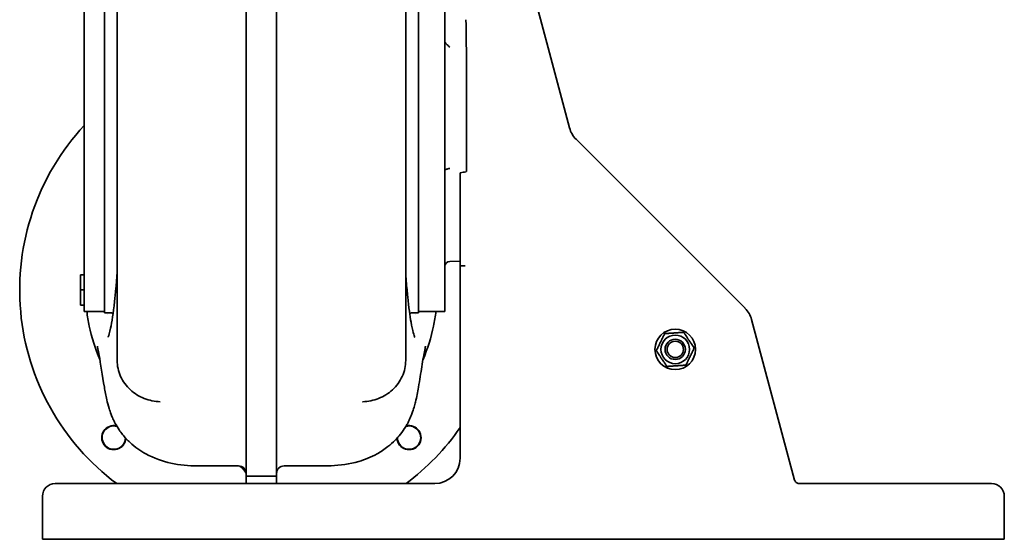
# Model space of a CAD drawing. Header units: millimetres. Extents: x 425 to 835, y 157 to 734.
# Tile 1 of 2: x 425 to 814, y 157 to 362. Entities that reach past the tile are written whole.
import ezdxf

# ---------------------------------------------------------------- set-up
doc = ezdxf.new("R2010")
doc.units = ezdxf.units.MM
doc.header["$LTSCALE"] = 3
doc.layers.add('Krawędzie widoczne(ISO)', color=7, linetype='Continuous', lineweight=35, true_color=0x262659)

msp = doc.modelspace()

# ---------------------------------------------------------------- linework, layer by layer
at = {"layer": 'Krawędzie widoczne(ISO)'}
for p, q in [((450.85, 246.8), (450.85, 706.8)), ((458.85, 246.3), (458.85, 707.3)), ((582.85, 246.3), (582.85, 707.3)), ((593.35, 706.8), (593.35, 246.8)), ((463.85, 475.89), (463.85, 289.71)), ((514.85, 275.37), (514.85, 477.01)), ((526.85, 275.37), (526.85, 477.01)), ((577.85, 475.89), (577.85, 289.71)), ((631.63, 360.21), (623.9, 389.05)), ((631.63, 360.21), (634.66, 348.9)), ((601.85, 302.17), (601.85, 347.86)), ((642.6, 319.28), (634.66, 348.9)), ((711.91, 248.08), (645.19, 314.8)), ((599.35, 301.55), (599.35, 264.81)), ((463.85, 289.71), (463.85, 227.6)), ((577.85, 289.71), (577.85, 227.6)), ((514.85, 181.8), (514.85, 275.37)), ((526.85, 181.8), (526.85, 275.37)), ((599.35, 266.71), (595.28, 266.57)), ((599.35, 264.81), (599.35, 188.5)), ((599.35, 264.81), (601.35, 264.81)), ((449.35, 261.3), (450.85, 261.3)), ((449.35, 255.3), (449.35, 261.3)), ((449.35, 255.3), (450.85, 255.3)), ((449.35, 249.3), (449.35, 255.3)), ((449.35, 249.3), (450.85, 249.3)), ((450.85, 246.8), (458.85, 246.8)), ((458.85, 246.3), (460.85, 246.3)), ((459.85, 245.71), (459.85, 245.71)), ((580.85, 246.3), (582.85, 246.3)), ((581.85, 245.71), (581.85, 245.71)), ((593.35, 246.8), (582.85, 246.8)), ((731.48, 180.22), (714.49, 243.6)), ((495.53, 185.8), (511.85, 185.8)), ((546.18, 185.8), (529.85, 185.8)), ((514.85, 180.33), (514.85, 181.8)), ((526.85, 181.8), (514.85, 181.8)), ((514.85, 180.33), (514.85, 178.81)), ((526.85, 180.33), (526.85, 181.8)), ((526.85, 180.33), (526.85, 178.81)), ((731.48, 180.22), (731.48, 180.22)), ((439.35, 178.81), (444.35, 178.81)), ((589.35, 178.81), (444.35, 178.81)), ((804.35, 178.81), (733.3, 178.81)), ((804.35, 178.81), (809.35, 178.81)), ((434.35, 173.81), (434.35, 156.81)), ((814.35, 156.81), (814.35, 173.81)), ((444.35, 156.81), (434.35, 156.81)), ((444.35, 156.81), (804.35, 156.81)), ((814.35, 156.81), (804.35, 156.81))]:
    msp.add_line(p, q, dxfattribs=at)
for radius in [8, 5.65, 4, 4, 3.23]:
    msp.add_circle((684.35, 231.81), radius, dxfattribs=at)
for centre, radius, start, end in [((520.85, 255.3), 95.5, 137.1372, 233.2212), ((652.26, 321.87), 10, 195, 225), ((595.35, 264.57), 2, 92, 180), ((460.85, 243.3), 3, 62.1926, 90), ((580.85, 243.3), 3, 90, 117.8074), ((704.83, 241.01), 10, 15, 45), ((462.52, 196.96), 4.75, 75.8907, 357.0774), ((462.52, 196.96), 4.6, 74.0033, 358.9622), ((579.19, 196.96), 4.75, 182.9261, 104.0995), ((579.19, 196.96), 4.6, 181.0408, 105.9848), ((520.85, 255.3), 95.5, 306.7788, 325.2845), ((589.35, 188.81), 10, 270, 0), ((511.85, 182.8), 3, 0, 90), ((529.85, 182.8), 3, 90, 180), ((439.35, 173.81), 5, 90, 180), ((809.35, 173.81), 5, 0, 90)]:
    msp.add_arc(centre, radius, start, end, dxfattribs=at)
for centre, major_axis, ratio, start_param, end_param in [((492.81, 219.81), (-27.16, 23), 0.92284, 0.828727, 0.828731), ((548.9, 219.81), (27.16, 23), 0.922869, 5.454617, 5.454621)]:
    msp.add_ellipse(centre, major_axis=major_axis, ratio=ratio, start_param=start_param, end_param=end_param, dxfattribs=at)
for points, knots in [([(601.85, 347.86), (601.84, 349.12), (601.82, 350.41), (601.79, 352.99), (601.77, 354.28), (601.74, 356.74), (601.72, 357.93), (601.7, 360.11), (601.68, 361.11), (601.67, 362)], [4.519749, 4.519749, 4.519749, 4.519749, 4.895627, 4.895627, 5.272404, 5.272404, 5.649182, 5.649182, 6.025959, 6.025959, 6.025959, 6.025959]), ([(593.35, 353.23), (593.35, 353.19), (593.37, 353.14), (593.44, 353.01), (593.5, 352.94), (593.66, 352.72), (593.81, 352.55), (594.19, 352.15), (594.39, 351.95), (594.82, 351.55), (595.05, 351.35), (595.28, 351.15), (595.28, 351.15), (595.28, 351.15)], [0.0002134, 0.0002134, 0.0002134, 0.0002134, 0.0474959, 0.0474959, 0.094416, 0.094416, 0.1679198, 0.1679198, 0.2375332, 0.2375332, 0.3071265, 0.3071265, 0.3076224, 0.3076224, 0.3076224, 0.3076224]), ([(595.28, 303.29), (595.28, 303.29), (595.28, 303.29), (595.03, 303.23), (594.79, 303.17), (594.33, 303.05), (594.11, 302.99), (593.77, 302.9), (593.61, 302.86), (593.4, 302.81), (593.35, 302.79), (593.35, 302.79)], [-0.0008831, -0.0008831, -0.0008831, -0.0008831, 0, 0, 0.0756846, 0.0756846, 0.1561071, 0.1561071, 0.2230561, 0.2230561, 0.2799847, 0.2799847, 0.2799847, 0.2799847]), ([(599.35, 301.55), (599.79, 301.61), (600.19, 301.67), (600.97, 301.8), (601.38, 301.89), (601.68, 302.01), (601.74, 302.04), (601.8, 302.08), (601.82, 302.1), (601.84, 302.12), (601.85, 302.13), (601.85, 302.15), (601.85, 302.16), (601.85, 302.17)], [-0.1520483, -0.1520483, -0.1520483, -0.1520483, -0.0970033, -0.0970033, -0.0289, -0.0289, -0.0125917, -0.0125917, -0.0060846, -0.0060846, -0.0026198, -0.0026198, 0, 0, 0, 0]), ([(460.3, 236.64), (460.3, 236.64), (460.32, 236.7), (460.54, 237.21), (460.92, 238.42), (461.79, 242.6), (462.33, 246.11), (463.03, 252.3), (463.2, 254.03), (463.46, 256.92), (463.55, 257.93), (463.67, 259.58), (463.71, 260.16), (463.77, 261.08), (463.79, 261.41), (463.82, 261.92), (463.83, 262.1), (463.84, 262.39), (463.84, 262.49), (463.85, 262.66), (463.85, 262.71), (463.85, 262.8), (463.85, 262.83), (463.85, 262.88), (463.85, 262.9), (463.85, 262.94), (463.85, 262.95), (463.85, 262.97)], [1.56162, 1.56162, 1.56162, 1.56162, 2.102364, 2.102364, 4.589001, 4.589001, 8.082521, 8.082521, 9.296737, 9.296737, 9.911935, 9.911935, 10.22299, 10.22299, 10.380375, 10.380375, 10.460258, 10.460258, 10.500964, 10.500964, 10.521813, 10.521813, 10.532525, 10.532525, 10.538032, 10.538032, 10.543712, 10.543712, 10.543712, 10.543712]), ([(577.85, 262.97), (577.85, 262.96), (577.85, 262.95), (577.85, 262.91), (577.85, 262.9), (577.86, 262.85), (577.86, 262.81), (577.86, 262.71), (577.86, 262.64), (577.87, 262.42), (577.87, 262.28), (577.9, 261.8), (577.91, 261.48), (577.99, 260.28), (578.04, 259.47), (578.28, 256.39), (578.47, 254.39), (579.09, 248.41), (579.54, 245.11), (580.55, 239.22), (581.24, 237.01), (581.41, 236.66), (581.41, 236.64), (581.41, 236.64)], [0, 0, 0, 0, 0.004146, 0.004146, 0.009683, 0.009683, 0.020935, 0.020935, 0.04594, 0.04594, 0.104499, 0.104499, 0.254504, 0.254504, 0.693175, 0.693175, 2.009794, 2.009794, 4.956623, 4.956623, 8.716051, 8.716051, 8.977766, 8.977766, 8.977766, 8.977766]), ([(457.01, 227.84), (455.19, 232.08), (453.19, 238.36), (452.12, 244.86), (451.88, 246.8)], [7.451667, 7.451667, 7.451667, 7.451667, 8.72985, 9.267236, 9.267236, 9.267236, 9.267236]), ([(584.7, 227.84), (586.52, 232.08), (588.52, 238.36), (589.59, 244.86), (589.83, 246.8)], [7.451667, 7.451667, 7.451667, 7.451667, 8.72985, 9.267236, 9.267236, 9.267236, 9.267236]), ([(458.8, 216.89), (458.04, 221.47), (457.31, 226.15), (456.37, 231.51), (456.03, 233.1), (456.03, 233.1)], [0, 0, 0, 0, 5.001642, 5.001642, 8.154902, 8.154902, 8.154902, 8.154902]), ([(585.68, 233.1), (585.68, 233.1), (585.54, 232.46), (585.06, 229.97), (584.65, 227.6), (583.81, 222.44), (583.37, 219.66), (582.91, 216.89)], [10.582702, 10.582702, 10.582702, 10.582702, 12.541137, 12.541137, 15.721407, 15.721407, 18.741545, 18.741545, 18.741545, 18.741545]), ([(480.85, 211.15), (480.85, 211.15), (480.84, 211.15), (480.83, 211.15), (478.67, 211.22), (476.54, 211.66), (474.54, 212.45), (472.5, 213.26), (470.65, 214.41), (469.07, 215.86), (467.43, 217.36), (466.13, 219.15), (465.23, 221.14), (464.29, 223.23), (463.88, 225.35), (463.86, 227.37)], [-2.353914, -2.353914, -2.353914, -2.353914, -2.351975, -2.351975, -2.351975, -1.789409, -1.789409, -1.789409, -1.219016, -1.219016, -1.219016, -0.625989, -0.625989, -0.625989, 0, 0, 0, 0]), ([(560.85, 211.15), (560.86, 211.15), (560.87, 211.15), (560.88, 211.15), (563.03, 211.22), (565.17, 211.66), (567.17, 212.45), (569.2, 213.26), (571.06, 214.41), (572.64, 215.86), (574.27, 217.36), (575.58, 219.15), (576.48, 221.14), (577.42, 223.23), (577.83, 225.35), (577.85, 227.37)], [-2.353914, -2.353914, -2.353914, -2.353914, -2.351975, -2.351975, -2.351975, -1.789409, -1.789409, -1.789409, -1.219016, -1.219016, -1.219016, -0.625989, -0.625989, -0.625989, 0, 0, 0, 0]), ([(495.53, 185.8), (492.1, 185.8), (488.59, 186.1), (481.82, 187.61), (478.5, 188.72), (473.08, 191.71), (470.96, 193.15), (467.94, 195.96), (466.94, 197.02), (465.53, 198.77), (465.07, 199.4), (464.07, 200.88), (463.55, 201.76), (462.77, 203.21), (462.47, 203.83), (461.92, 205.03), (461.69, 205.61), (461.15, 207.01), (460.91, 207.75), (460.29, 209.74), (460.02, 210.84), (459.38, 213.61), (459.08, 215.21), (458.8, 216.89)], [0, 0, 0, 0, 1.636312, 1.636312, 3.109645, 3.109645, 4.024317, 4.024317, 4.474411, 4.474411, 4.70665, 4.70665, 5.010986, 5.010986, 5.258515, 5.258515, 5.54072, 5.54072, 5.998723, 5.998723, 6.874561, 6.874561, 8.28165, 8.28165, 8.28165, 8.28165]), ([(582.9, 216.89), (582.58, 214.92), (582.23, 213.07), (581.4, 209.69), (581.04, 208.31), (580.08, 205.75), (579.79, 205.03), (579.17, 203.67), (578.88, 203.08), (578.3, 202.03), (578.04, 201.57), (577.19, 200.18), (576.52, 199.22), (575.15, 197.48), (574.43, 196.67), (572.77, 194.99), (571.81, 194.15), (569.44, 192.29), (567.99, 191.35), (564.12, 189.22), (561.71, 188.28), (555.6, 186.48), (551.98, 185.99), (547.66, 185.81), (546.92, 185.8), (546.18, 185.8)], [0, 0, 0, 0, 1.651427, 1.651427, 2.693179, 2.693179, 3.047922, 3.047922, 3.280391, 3.280391, 3.446487, 3.446487, 3.783648, 3.783648, 4.116905, 4.116905, 4.541769, 4.541769, 5.174189, 5.174189, 6.245314, 6.245314, 7.931871, 7.931871, 8.284477, 8.284477, 8.284477, 8.284477]), ([(514.17, 184.7), (514.16, 184.72), (514.15, 184.73), (514, 184.9), (513.85, 185.04), (513.58, 185.25), (513.45, 185.34), (513.32, 185.41)], [0.0352728, 0.0352728, 0.0352728, 0.0352728, 0.0412541, 0.0412541, 0.1017333, 0.1017333, 0.1468917, 0.1468917, 0.1468917, 0.1468917]), ([(514.85, 182.8), (514.85, 182.8), (514.85, 182.8), (514.85, 182.8), (514.85, 182.8), (514.85, 182.8), (514.85, 182.8), (514.85, 182.8), (514.85, 182.8), (514.85, 182.8), (514.85, 182.8), (514.85, 182.8), (514.85, 182.8), (514.85, 182.8), (514.85, 182.8), (514.85, 182.8), (514.85, 182.8), (514.85, 182.8), (514.85, 182.8), (514.85, 182.8), (514.85, 182.8), (514.85, 182.8), (514.85, 182.8), (514.85, 182.8), (514.85, 182.8), (514.85, 182.8), (514.85, 182.8), (514.85, 182.8), (514.85, 182.8), (514.85, 182.83), (514.85, 182.85), (514.85, 182.95), (514.85, 183.02), (514.83, 183.24), (514.8, 183.39), (514.76, 183.55)], [0, 0, 0, 0, 0.00007444, 0.00007444, 0.00158177, 0.00158177, 0.00359154, 0.00359154, 0.00627124, 0.00627124, 0.00984416, 0.00984416, 0.01222614, 0.01222614, 0.01341844, 0.01341844, 0.01372126, 0.01372126, 0.01379682, 0.01379682, 0.01383432, 0.01383432, 0.01387182, 0.01387182, 0.01390919, 0.01390919, 0.01405919, 0.01405919, 0.01435989, 0.01435989, 0.02218996, 0.02218996, 0.04308384, 0.04308384, 0.09092516, 0.09092516, 0.09092516, 0.09092516]), ([(526.95, 183.55), (526.92, 183.42), (526.89, 183.28), (526.87, 183.08), (526.86, 183.01), (526.86, 182.92), (526.86, 182.89), (526.85, 182.85), (526.85, 182.83), (526.85, 182.81), (526.85, 182.8), (526.85, 182.8), (526.85, 182.8), (526.85, 182.8), (526.85, 182.8), (526.85, 182.8), (526.85, 182.8), (526.85, 182.8), (526.85, 182.8), (526.85, 182.8), (526.85, 182.8), (526.85, 182.8), (526.85, 182.8), (526.85, 182.8), (526.85, 182.8), (526.85, 182.8), (526.85, 182.8), (526.85, 182.8), (526.85, 182.8), (526.85, 182.8)], [0, 0, 0, 0, 0.04129259, 0.04129259, 0.06214563, 0.06214563, 0.06996045, 0.06996045, 0.07582127, 0.07582127, 0.07692079, 0.07692079, 0.0770506, 0.0770506, 0.07708289, 0.07708289, 0.07711523, 0.07711523, 0.07718091, 0.07718091, 0.07731178, 0.07731178, 0.07835119, 0.07835119, 0.08040934, 0.08040934, 0.0834965, 0.0834965, 0.09095354, 0.09095354, 0.09095354, 0.09095354]), ([(528.39, 185.41), (528.24, 185.33), (528.1, 185.23), (527.85, 185.03), (527.73, 184.92), (527.6, 184.77), (527.57, 184.74), (527.54, 184.7)], [0, 0, 0, 0, 0.0504533, 0.0504533, 0.0976037, 0.0976037, 0.1117009, 0.1117009, 0.1117009, 0.1117009]), ([(731.48, 180.2), (731.53, 180.04), (731.59, 179.88), (731.78, 179.56), (731.92, 179.4), (732.23, 179.13), (732.42, 179.02), (732.82, 178.86), (733.03, 178.82), (733.25, 178.81), (733.28, 178.81), (733.3, 178.81)], [0.0023441, 0.0023441, 0.0023441, 0.0023441, 0.0568788, 0.0568788, 0.1200857, 0.1200857, 0.1885159, 0.1885159, 0.2573903, 0.2573903, 0.2664955, 0.2664955, 0.2664955, 0.2664955])]:
    msp.add_open_spline(points, degree=3, knots=knots, dxfattribs=at)
for points, weights in [([(601.85, 347.86), (601.85, 347.86), (601.85, 347.86)], [1, 1.00001128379, 1.00002251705]), ([(676.87, 231.28), (678.51, 234.66), (680.16, 238.03)], [1, 1.15470053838, 1]), ([(680.16, 238.03), (683.9, 238.29), (687.65, 238.55)], [1, 1.15470053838, 1]), ([(687.65, 238.55), (689.74, 235.44), (691.84, 232.33)], [1, 1.15470053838, 1]), ([(681.06, 225.06), (678.96, 228.17), (676.87, 231.28)], [1, 1.15470053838, 1]), ([(691.84, 232.33), (690.2, 228.95), (688.55, 225.58)], [1, 1.15470053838, 1]), ([(688.55, 225.58), (684.81, 225.32), (681.06, 225.06)], [1, 1.15470053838, 1])]:
    msp.add_rational_spline(points, weights, degree=2, dxfattribs=at)
for points in [[(463.86, 227.37), (463.85, 227.44), (463.85, 227.52), (463.85, 227.6)], [(577.85, 227.37), (577.85, 227.44), (577.85, 227.52), (577.85, 227.6)], [(514.85, 182.8), (514.85, 182.8), (513.25, 185.8), (511.85, 185.8)]]:
    msp.add_open_spline(points, degree=3, dxfattribs=at)

doc.saveas('drawing.dxf')
